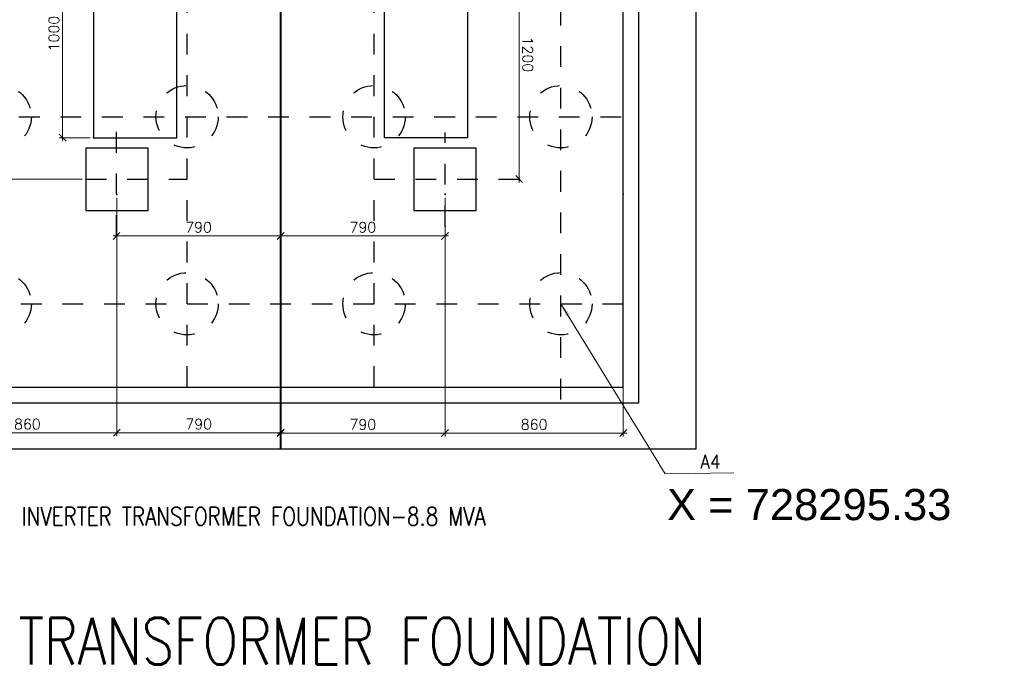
# Model space of a CAD drawing. Header units: inches. Extents: x 727810 to 1461440, y 2714588 to 5435005.
# Tile 38 of 233: x 728292.73 to 728297.47, y 2716082.25 to 2716085.36. Entities that reach past the tile are written whole.
import ezdxf
from ezdxf.enums import TextEntityAlignment as Align

# ---------------------------------------------------------------- set-up
doc = ezdxf.new("R2010")
doc.units = ezdxf.units.IN
doc.header["$MEASUREMENT"] = 0
doc.linetypes.add('CENTER', pattern=[2, 1.25, -0.25, 0.25, -0.25])
doc.linetypes.add('HIDDEN', pattern=[0.375, 0.25, -0.125])
for name, color, linetype in [('DIM', 1, 'Continuous'), ('Inverter Room', 7, 'Continuous'), ('TEXT', 147, 'Continuous')]:
    doc.layers.add(name, color=color, linetype=linetype)
doc.layers.add('DIM.', color=6, linetype='Continuous', lineweight=20)
doc.styles.add('ROMANS', font='ROMANS.shx', dxfattribs={"height": 10})
doc.styles.get("Standard").update_dxf_attribs({"font": 'arial.ttf'})
doc.dimstyles.new('ROMANS$0', dxfattribs={"dimscale": 100, "dimtxt": 100, "dimasz": 1, "dimexe": 0.5, "dimexo": 0.5, "dimgap": 0.5, "dimtad": 1, "dimdec": 0, "dimrnd": 5, "dimdsep": 46, "dimtxsty": 'ROMANS', "dimblk": 'OBLIQUE', "dimcen": 1, "dimdle": 0.5, "dimclrd": 6, "dimclre": 6, "dimclrt": 3, "dimadec": 0, "dimazin": 0, "dimtfac": 1, "dimtdec": 0, "dimtix": 1, "dimtmove": 0, "dimatfit": 3, "dimldrblk": 'OBLIQUE', "dimfxl": 1, "dimtolj": 1, "dimtzin": 0, "dimarcsym": 0})
doc.dimstyles.new('ROMANS$7', dxfattribs={"dimscale": 100, "dimtxt": 2.5, "dimasz": 2, "dimexe": 20, "dimexo": 20, "dimgap": 0.5, "dimtad": 1, "dimdec": 0, "dimrnd": 5, "dimzin": 0, "dimdsep": 46, "dimtxsty": 'ROMANS', "dimcen": 0.09, "dimdle": 20, "dimclrd": 256, "dimclre": 256, "dimclrt": 3, "dimadec": 0, "dimazin": 0, "dimtfac": 20, "dimtdec": 0, "dimtix": 1, "dimtmove": 2, "dimatfit": 3, "dimfxl": 1, "dimtolj": 1, "dimtzin": 0, "dimarcsym": 0})

# ---------------------------------------------------------------- blocks, each defined once
blk = doc.blocks.new('_Oblique')
at = {"color": 0, "linetype": 'ByBlock', "lineweight": -2}
blk.add_line((-0.5, -0.5), (0.5, 0.5), dxfattribs=at)
blk = doc.blocks.new('*D132')
at = {"layer": 'Inverter Room', "color": 6, "lineweight": -2, "transparency": 16777216}
for p, q in [((2643774.570008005, -2596363.238114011), (2643774.570008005, -2599465.714113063)), ((2644174.164070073, -2596413.238114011), (2643724.570008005, -2596413.238114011)), ((2644174.164099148, -2599415.714113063), (2643724.570008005, -2599415.714113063))]:
    blk.add_line(p, q, dxfattribs=at)
at = {"layer": 'Inverter Room', "color": 0, "transparency": 16777216}
for p in [(2644224.164070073, -2596413.238114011), (2643774.570008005, -2599415.714113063), (2644224.164099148, -2599415.714113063)]:
    blk.add_point(p, dxfattribs=at)
at = {"layer": 'Inverter Room', "color": 6, "lineweight": -2, "transparency": 16777216, "xscale": 100, "yscale": 100, "zscale": 100}
for p, rotation in [((2643774.570008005, -2596413.238114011), 90), ((2643774.570008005, -2599415.714113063), 270)]:
    blk.add_blockref('_Oblique', p, dxfattribs=dict(at, rotation=rotation))
at = {"layer": 'Inverter Room', "color": 3, "transparency": 16777216, "insert": (2643649.570008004, -2597914.476113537), "char_height": 150, "attachment_point": 5, "rotation": 90, "style": 'ROMANS'}
blk.add_mtext('\\A1;1000', dxfattribs=at)
blk = doc.blocks.new('*D103')
at = {"layer": 'Inverter Room', "color": 6, "lineweight": -2, "transparency": 16777216}
for p, q in [((2650370.281905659, -2600063.238111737), (2650370.15130606, -2596363.238114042)), ((2650320.153070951, -2596413.239878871), (2650320.153070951, -2596413.239878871)), ((2650320.280140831, -2600013.239876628), (2650320.280140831, -2600013.239876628))]:
    blk.add_line(p, q, dxfattribs=at)
at = {"layer": 'Inverter Room', "color": 0, "transparency": 16777216}
for p in [(2650370.15307092, -2596413.238114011), (2650370.15307092, -2596413.238114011), (2650370.2801408, -2600013.238111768)]:
    blk.add_point(p, dxfattribs=at)
at = {"layer": 'Inverter Room', "color": 6, "lineweight": -2, "transparency": 16777216, "xscale": 100, "yscale": 100, "zscale": 100}
for p, rotation in [((2650370.15307092, -2596413.238114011), 90.00202237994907), ((2650370.280140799, -2600013.238111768), 270.002022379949)]:
    blk.add_blockref('_Oblique', p, dxfattribs=dict(at, rotation=rotation))
at = {"layer": 'Inverter Room', "color": 3, "transparency": 16777216, "insert": (2650495.216605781, -2598213.233700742), "char_height": 150, "attachment_point": 5, "rotation": 270.00202237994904, "style": 'ROMANS'}
blk.add_mtext('\\A1;1200', dxfattribs=at)
blk = doc.blocks.new('*D131')
at = {"layer": 'Inverter Room', "color": 6, "lineweight": -2, "transparency": 16777216}
blk.add_line((2644504.118441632, -2600833.372492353), (2646974.118438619, -2600833.285308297), dxfattribs=at)
at = {"layer": 'Inverter Room', "color": 0, "transparency": 16777216}
for p in [(2644554.118441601, -2600833.370727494), (2646924.11843865, -2600833.287073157), (2646924.11843865, -2600833.287073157)]:
    blk.add_point(p, dxfattribs=at)
at = {"layer": 'Inverter Room', "color": 6, "lineweight": -2, "transparency": 16777216, "xscale": 100, "yscale": 100, "zscale": 100}
for p, rotation in [((2644554.118441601, -2600833.370727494), 180.0020223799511), ((2646924.11843865, -2600833.287073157), 0.002022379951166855)]:
    blk.add_blockref('_Oblique', p, dxfattribs=dict(at, rotation=rotation))
at = {"layer": 'Inverter Room', "color": 3, "transparency": 16777216, "insert": (2645739.114027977, -2600708.328900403), "char_height": 150, "attachment_point": 5, "rotation": 0.0020223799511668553, "style": 'ROMANS'}
blk.add_mtext('\\A1;790', dxfattribs=at)
blk = doc.blocks.new('*D129')
at = {"layer": 'Inverter Room', "color": 6, "lineweight": -2, "transparency": 16777216}
for p, q in [((2649299.568846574, -2600741.335338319), (2649299.568846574, -2600883.287073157)), ((2646874.11843865, -2600833.287073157), (2649349.568846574, -2600833.287073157))]:
    blk.add_line(p, q, dxfattribs=at)
at = {"layer": 'Inverter Room', "color": 0, "transparency": 16777216}
for p in [(2649299.568846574, -2600691.335338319), (2646924.11843865, -2600833.287073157), (2649299.568846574, -2600833.287073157)]:
    blk.add_point(p, dxfattribs=at)
at = {"layer": 'Inverter Room', "color": 6, "lineweight": -2, "transparency": 16777216, "xscale": 100, "yscale": 100, "zscale": 100, "rotation": 180}
blk.add_blockref('_Oblique', (2646924.11843865, -2600833.287073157), dxfattribs=at)
at = {"layer": 'Inverter Room', "color": 6, "lineweight": -2, "transparency": 16777216, "xscale": 100, "yscale": 100, "zscale": 100}
blk.add_blockref('_Oblique', (2649299.568846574, -2600833.287073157), dxfattribs=at)
at = {"layer": 'Inverter Room', "color": 3, "transparency": 16777216, "insert": (2648111.843642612, -2600708.287073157), "char_height": 150, "attachment_point": 5, "style": 'ROMANS'}
blk.add_mtext('\\A1;790', dxfattribs=at)
blk = doc.blocks.new('*D104')
at = {"layer": 'Inverter Room', "color": 6, "lineweight": -2, "transparency": 16777216}
for p, q in [((2641237.912262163, -2600065.214113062), (2641237.912262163, -2596363.238114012)), ((2644059.223476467, -2596413.238114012), (2641187.912262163, -2596413.238114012)), ((2644059.223476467, -2600015.214113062), (2641187.912262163, -2600015.214113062))]:
    blk.add_line(p, q, dxfattribs=at)
at = {"layer": 'Inverter Room', "color": 0, "transparency": 16777216}
for p in [(2641237.912262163, -2596413.238114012), (2644109.223476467, -2596413.238114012), (2644109.223476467, -2600015.214113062)]:
    blk.add_point(p, dxfattribs=at)
at = {"layer": 'Inverter Room', "color": 6, "lineweight": -2, "transparency": 16777216, "xscale": 100, "yscale": 100, "zscale": 100}
for p, rotation in [((2641237.912262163, -2596413.238114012), 90), ((2641237.912262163, -2600015.214113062), 270)]:
    blk.add_blockref('_Oblique', p, dxfattribs=dict(at, rotation=rotation))
at = {"layer": 'Inverter Room', "color": 3, "transparency": 16777216, "insert": (2641112.912262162, -2598214.226113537), "char_height": 150, "attachment_point": 5, "rotation": 90, "style": 'ROMANS'}
blk.add_mtext('\\A1;1200', dxfattribs=at)
blk = doc.blocks.new('*D106')
at = {"layer": 'Inverter Room', "color": 6, "lineweight": -2, "transparency": 16777216}
for p, q in [((2644559.223476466, -2600284.834745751), (2644559.223476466, -2603725.269723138)), ((2641974.308354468, -2603285.230886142), (2641974.308354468, -2603725.269723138)), ((2641924.308354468, -2603675.269723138), (2644609.223476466, -2603675.269723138))]:
    blk.add_line(p, q, dxfattribs=at)
at = {"layer": 'Inverter Room', "color": 0, "transparency": 16777216}
for p in [(2644559.223476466, -2600234.834745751), (2641974.308354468, -2603235.230886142), (2644559.223476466, -2603675.269723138)]:
    blk.add_point(p, dxfattribs=at)
at = {"layer": 'Inverter Room', "color": 6, "lineweight": -2, "transparency": 16777216, "xscale": 100, "yscale": 100, "zscale": 100, "rotation": 180}
blk.add_blockref('_Oblique', (2641974.308354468, -2603675.269723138), dxfattribs=at)
at = {"layer": 'Inverter Room', "color": 6, "lineweight": -2, "transparency": 16777216, "xscale": 100, "yscale": 100, "zscale": 100}
blk.add_blockref('_Oblique', (2644559.223476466, -2603675.269723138), dxfattribs=at)
at = {"layer": 'Inverter Room', "color": 3, "transparency": 16777216, "insert": (2643266.765915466, -2603550.269723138), "char_height": 150, "attachment_point": 5, "style": 'ROMANS'}
blk.add_mtext('\\A1;860', dxfattribs=at)
blk = doc.blocks.new('*D107')
at = {"layer": 'Inverter Room', "color": 6, "lineweight": -2, "transparency": 16777216}
for p, q in [((2644559.223476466, -2600284.834745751), (2644559.223476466, -2603725.269723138)), ((2646924.089560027, -2600284.751272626), (2646924.089560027, -2603725.269723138)), ((2644509.223476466, -2603675.269723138), (2646974.089560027, -2603675.269723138))]:
    blk.add_line(p, q, dxfattribs=at)
at = {"layer": 'Inverter Room', "color": 0, "transparency": 16777216}
for p in [(2644559.223476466, -2600234.834745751), (2646924.089560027, -2600234.751272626), (2646924.089560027, -2603675.269723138)]:
    blk.add_point(p, dxfattribs=at)
at = {"layer": 'Inverter Room', "color": 6, "lineweight": -2, "transparency": 16777216, "xscale": 100, "yscale": 100, "zscale": 100, "rotation": 180}
blk.add_blockref('_Oblique', (2644559.223476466, -2603675.269723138), dxfattribs=at)
at = {"layer": 'Inverter Room', "color": 6, "lineweight": -2, "transparency": 16777216, "xscale": 100, "yscale": 100, "zscale": 100}
blk.add_blockref('_Oblique', (2646924.089560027, -2603675.269723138), dxfattribs=at)
at = {"layer": 'Inverter Room', "color": 3, "transparency": 16777216, "insert": (2645741.656518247, -2603550.269723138), "char_height": 150, "attachment_point": 5, "style": 'ROMANS'}
blk.add_mtext('\\A1;790', dxfattribs=at)
blk = doc.blocks.new('*D108')
at = {"layer": 'Inverter Room', "color": 6, "lineweight": -2, "transparency": 16777216}
for p, q in [((2646924.089560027, -2600284.751272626), (2646924.089560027, -2603730.057638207)), ((2649299.54498453, -2600284.923562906), (2649299.54498453, -2603730.057638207)), ((2646874.089560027, -2603680.057638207), (2649349.54498453, -2603680.057638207))]:
    blk.add_line(p, q, dxfattribs=at)
at = {"layer": 'Inverter Room', "color": 0, "transparency": 16777216}
for p in [(2646924.089560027, -2600234.751272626), (2649299.54498453, -2600234.923562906), (2649299.54498453, -2603680.057638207)]:
    blk.add_point(p, dxfattribs=at)
at = {"layer": 'Inverter Room', "color": 6, "lineweight": -2, "transparency": 16777216, "xscale": 100, "yscale": 100, "zscale": 100, "rotation": 180}
blk.add_blockref('_Oblique', (2646924.089560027, -2603680.057638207), dxfattribs=at)
at = {"layer": 'Inverter Room', "color": 6, "lineweight": -2, "transparency": 16777216, "xscale": 100, "yscale": 100, "zscale": 100}
blk.add_blockref('_Oblique', (2649299.54498453, -2603680.057638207), dxfattribs=at)
at = {"layer": 'Inverter Room', "color": 3, "transparency": 16777216, "insert": (2648111.817272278, -2603555.057638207), "char_height": 150, "attachment_point": 5, "style": 'ROMANS'}
blk.add_mtext('\\A1;790', dxfattribs=at)
blk = doc.blocks.new('*D109')
at = {"layer": 'Inverter Room', "color": 6, "lineweight": -2, "transparency": 16777216}
for p, q in [((2649299.544911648, -2600282.858744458), (2649299.544911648, -2603730.057638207)), ((2651873.586983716, -2600282.875491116), (2651873.586983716, -2603730.057638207)), ((2649249.544911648, -2603680.057638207), (2651923.586983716, -2603680.057638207))]:
    blk.add_line(p, q, dxfattribs=at)
at = {"layer": 'Inverter Room', "color": 0, "transparency": 16777216}
for p in [(2649299.544911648, -2600232.858744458), (2651873.586983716, -2600232.875491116), (2651873.586983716, -2603680.057638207)]:
    blk.add_point(p, dxfattribs=at)
at = {"layer": 'Inverter Room', "color": 6, "lineweight": -2, "transparency": 16777216, "xscale": 100, "yscale": 100, "zscale": 100, "rotation": 180}
blk.add_blockref('_Oblique', (2649299.544911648, -2603680.057638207), dxfattribs=at)
at = {"layer": 'Inverter Room', "color": 6, "lineweight": -2, "transparency": 16777216, "xscale": 100, "yscale": 100, "zscale": 100}
blk.add_blockref('_Oblique', (2651873.586983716, -2603680.057638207), dxfattribs=at)
at = {"layer": 'Inverter Room', "color": 3, "transparency": 16777216, "insert": (2650586.565947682, -2603555.057638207), "char_height": 150, "attachment_point": 5, "style": 'ROMANS'}
blk.add_mtext('\\A1;860', dxfattribs=at)
blk = doc.blocks.new('it2')
at = {"layer": 'Inverter Room', "linetype": 'CENTER', "ltscale": 3}
for p, q in [((2645573.937902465, -2603015.610253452, -743.997074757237), (2645574.023812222, -2588918.330123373, -143.9971198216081)), ((2648273.937902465, -2603015.610253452, -743.997074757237), (2648274.023812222, -2589611.690958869, -143.9971198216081)), ((2650973.735705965, -2603195.585892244, -743.997074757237), (2650973.649796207, -2589630.716774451, -143.9971198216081)), ((2646924.023812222, -2589810.865974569), (2646923.937902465, -2603015.610253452)), ((2641944.342337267, -2599113.238114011), (2651843.601433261, -2599113.238114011)), ((2644554.118441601, -2600833.370727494), (2644554.057725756, -2599113.238114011)), ((2649299.568846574, -2600691.335338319), (2649299.521122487, -2599339.270522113)), ((2644109.223476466, -2600013.238111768), (2645573.956199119, -2600013.238111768)), ((2648273.957145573, -2600013.238111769), (2650672.616109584, -2600013.238111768)), ((2641974.351309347, -2601813.238114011), (2651873.61040534, -2601813.238114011))]:
    blk.add_line(p, q, dxfattribs=at)
at = {"layer": 'Inverter Room', "color": 8}
blk.add_lwpolyline([(2652098.566108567, -2603240.610253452), (2652098.654702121, -2589585.865974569), (2641749.39560612, -2589585.865974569), (2641749.307012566, -2603240.610253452)], close=True, dxfattribs=at)
at = {"layer": 'Inverter Room', "color": 4}
blk.add_lwpolyline([(2651873.567450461, -2603015.610253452), (2651873.653360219, -2589810.865974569), (2641974.394264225, -2589810.865974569), (2641974.308354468, -2603015.610253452)], close=True, dxfattribs=at)
at = {"layer": 'Inverter Room', "color": 2}
for points in [[(2644224.164099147, -2599415.714113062), (2645424.164099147, -2599415.714113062), (2645424.164041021, -2593413.182733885), (2644224.164041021, -2593413.182733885)], [(2649624.164099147, -2599415.714113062), (2648424.164099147, -2599415.714113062), (2648424.164099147, -2593413.238114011), (2649624.164099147, -2593413.238114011)]]:
    blk.add_lwpolyline(points, close=True, dxfattribs=at)
at = {"layer": 'Inverter Room', "ltscale": 0.5}
for points in [[(2644109.223476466, -2600465.214113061), (2645009.223476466, -2600465.214113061), (2645009.223476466, -2599565.214113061), (2644109.223476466, -2599565.214113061)], [(2648849.54498453, -2600465.302930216), (2649749.54498453, -2600465.302930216), (2649749.54498453, -2599565.302930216), (2648849.54498453, -2599565.302930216)]]:
    blk.add_lwpolyline(points, close=True, dxfattribs=at)
at = {"layer": 'Inverter Room', "color": 8, "linetype": 'HIDDEN', "ltscale": 7}
for centre in [(2642873.969734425, -2599113.238114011), (2645573.868761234, -2599113.238114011), (2648273.868761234, -2599113.238114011), (2650973.677420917, -2599113.238114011), (2642873.939072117, -2601813.238114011), (2645573.868761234, -2601813.238114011), (2648273.868761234, -2601813.238114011), (2650973.708083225, -2601813.238114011)]:
    blk.add_circle(centre, 450, dxfattribs=at)
at = {"layer": 'Inverter Room', "color": 3, "linetype": 'Continuous', "style": 'ROMANS', "width": 0.9}
blk.add_text('A4', height=200, dxfattribs=at).set_placement((2653132.60006699, -2604191.796624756), align=Align.CENTER)
at = {"layer": 'Inverter Room'}
for base, p1, p2, picture, middle in [((2641237.912262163, -2596413.238114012), (2644109.223476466, -2600015.214113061), (2644109.223476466, -2596413.238114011), '*D104', (2641112.912262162, -2598214.226113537)), ((2643774.570008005, -2599415.714113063), (2644224.164070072, -2596413.238114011), (2644224.164099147, -2599415.714113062), '*D132', (2643649.570008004, -2597914.476113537))]:
    dim = blk.add_linear_dim(base=base, p1=p1, p2=p2, angle=90, dimstyle='ROMANS$0', override={"dimlfac": 0.33333, "dimfxl": 75, "dimarcsym": 2}, dxfattribs=at)
    dim.commit()
    dim.dimension.update_dxf_attribs({"geometry": picture, "text_midpoint": middle})
for p1, p2, picture, middle in [((2650370.2801408, -2600013.238111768), (2650370.15307092, -2596413.238114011), '*D103', (2650495.216605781, -2598213.233700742)), ((2644554.118441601, -2600833.370727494), (2646924.11843865, -2600833.287073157), '*D131', (2645739.114027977, -2600708.328900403))]:
    dim = blk.add_aligned_dim(p1=p1, p2=p2, distance=0, dimstyle='ROMANS$0', override={"dimlfac": 0.33333, "dimfxl": 75, "dimarcsym": 2}, dxfattribs=at)
    dim.commit()
    dim.dimension.update_dxf_attribs({"geometry": picture, "text_midpoint": middle})
dim = blk.add_linear_dim(base=(2644559.223476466, -2603675.269723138), p1=(2641974.308354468, -2603235.230886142), p2=(2644559.223476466, -2600234.834745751), dimstyle='ROMANS$0', override={"dimlfac": 0.33333, "dimfxl": 75, "dimarcsym": 2}, dxfattribs=at)
dim.commit()
dim.dimension.update_dxf_attribs({"geometry": '*D106', "text_midpoint": (2643266.765915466, -2603675.269723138), "dimtype": 128})
for base, p1, p2, picture, middle in [((2646924.089560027, -2603675.269723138), (2644559.223476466, -2600234.834745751), (2646924.089560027, -2600234.751272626), '*D107', (2645741.656518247, -2603550.269723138)), ((2649299.54498453, -2603680.057638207), (2646924.089560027, -2600234.751272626), (2649299.54498453, -2600234.923562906), '*D108', (2648111.817272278, -2603555.057638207)), ((2651873.586983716, -2603680.057638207), (2649299.544911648, -2600232.858744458), (2651873.586983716, -2600232.875491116), '*D109', (2650586.565947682, -2603555.057638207)), ((2649299.568846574, -2600833.287073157), (2646924.11843865, -2600833.287073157), (2649299.568846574, -2600691.335338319), '*D129', (2648111.843642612, -2600708.287073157))]:
    dim = blk.add_linear_dim(base=base, p1=p1, p2=p2, dimstyle='ROMANS$0', override={"dimlfac": 0.33333, "dimfxl": 75, "dimarcsym": 2}, dxfattribs=at)
    dim.commit()
    dim.dimension.update_dxf_attribs({"geometry": picture, "text_midpoint": middle})
at = {"layer": 'Inverter Room', "ltscale": 0.5}
blk.add_leader([(2650973.726951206, -2601813.238114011, -682.8532039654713), (2652478.7510859, -2604267.6372057, -682.8532039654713), (2653469.205443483, -2604251.54811181, -682.8532039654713)], dimstyle='ROMANS$7', override={"dimtxt": 150, "dimgap": 0.5, "dimtad": 0, "dimtfill": 1, "dimarcsym": 1}, dxfattribs=at)
blk = doc.blocks.new('A$C56E2447D')
at = {"color": 3, "lineweight": 40}
blk.add_line((-24.6705646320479, -8.929747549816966, 0.1479990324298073), (-24.6705646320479, -13.92974754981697, 0.1479990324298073), dxfattribs=at)
at = {"layer": 'DIM', "ltscale": 0.5, "elevation": 0.1479990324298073}
blk.add_lwpolyline([(-26.6705646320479, -8.929747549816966), (-22.6705646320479, -8.929747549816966), (-22.6705646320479, -13.92974754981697), (-26.6705646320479, -13.92974754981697), (-26.6705646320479, -8.929747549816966)], dxfattribs=at)
at = {"layer": 'DIM.', "xscale": 0.0003333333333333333, "yscale": 0.0003333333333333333, "zscale": 0.0003333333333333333}
blk.add_blockref('it2', (-906.9785582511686, 854.0413318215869, 0.1479990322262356), dxfattribs=at)
blk.add_blockref('it2', (-906.9785582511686, 854.0413318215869, 0.1479990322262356), dxfattribs=at)
at = {"color": 3, "lineweight": 40, "insert": (-22.80950046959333, -14.12063789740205), "char_height": 0.15, "width": 2.973376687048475, "attachment_point": 1}
blk.add_mtext('X = 728295.33     Y = 2716083.99', dxfattribs=at)
blk.add_mtext('X = 728295.33     Y = 2716083.99', dxfattribs=at)
at = {"layer": 'Inverter Room', "color": 4, "linetype": 'Continuous', "style": 'ROMANS', "width": 0.8}
blk.add_text('INVERTER TRANSFORMER FOUNDATION-8.8 MVA', height=0.088, dxfattribs=at).set_placement((-25.91747251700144, -14.29612599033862, 0.0368879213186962))
at = {"layer": 'TEXT', "color": 2, "linetype": 'Continuous', "style": 'ROMANS', "width": 0.8}
blk.add_text('%%UINVERTER TRANSFORMER FOUNDATION', height=0.2249999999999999, dxfattribs=at).set_placement((-27.16699807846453, -14.96501935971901, 0.1479990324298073))

msp = doc.modelspace()

# ---------------------------------------------------------------- block references
msp.add_blockref('A$C56E2447D', (728318.6545185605, 2716097.220395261))

doc.saveas('drawing.dxf')
